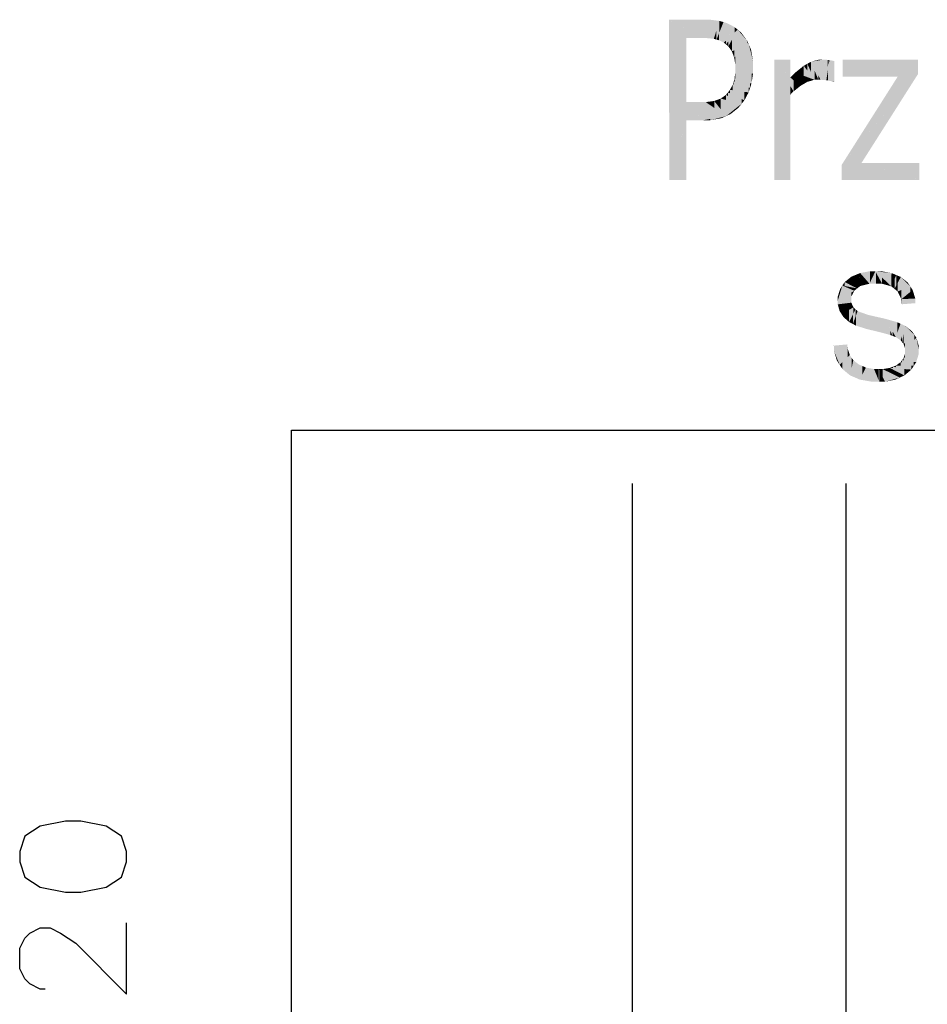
# Model space of a CAD drawing. Extents: x 64462 to 126444, y -56085 to -716.
# Tile 16 of 90: x 91807 to 92656, y -13087 to -12166. Entities that reach past the tile are written whole.
import ezdxf

# ---------------------------------------------------------------- set-up
doc = ezdxf.new("R2010")
doc.units = 0
doc.header["$LTSCALE"] = 11.25

# ---------------------------------------------------------------- blocks, each defined once
blk = doc.blocks.new('DwgObject-55396215-3381')
at = {"linetype": 'Continuous'}
for points in [[(47652.96, 15249.41), (47621.19, 15266.65), (47652.96, 15266.66)], [(47637.16, 15249.4), (47621.19, 15266.65), (47637.16, 15257.98)], [(47621.25, 15116.65), (47621.19, 15266.65), (47621.25, 15266.59)], [(47621.25, 15116.65), (47621.25, 15266.59), (47637.16, 15249.4)], [(47652.96, 15249.41), (47652.96, 15266.66), (47653.74, 15266.66)], [(47653.74, 15249.41), (47652.96, 15249.41), (47653.74, 15266.66)], [(47656.75, 15249.41), (47653.74, 15266.66), (47656.75, 15266.66)], [(47653.74, 15249.41), (47653.74, 15266.66), (47656.75, 15249.41)], [(47659.14, 15249.15), (47656.75, 15249.41), (47659.14, 15266.66)], [(47656.75, 15249.41), (47656.75, 15266.66), (47659.14, 15266.66)], [(47659.14, 15249.15), (47659.14, 15266.66), (47663.02, 15248.73)], [(47663.02, 15248.73), (47659.14, 15266.66), (47663.02, 15266.18)], [(47663.02, 15248.73), (47663.02, 15266.18), (47668.29, 15265.53)], [(47665.5, 15248.06), (47665.5, 15256.64), (47668.29, 15265.53)], [(47668.29, 15255.03), (47665.5, 15248.06), (47668.29, 15265.53)], [(47667.98, 15247.38), (47667.98, 15254.26), (47672.04, 15264.4)], [(47672.04, 15245.32), (47667.98, 15247.38), (47672.04, 15264.4)], [(47668.29, 15255.03), (47668.29, 15265.53), (47672.04, 15264.4)], [(47672.4, 15245.14), (47672.04, 15264.4), (47672.4, 15264.29)], [(47672.04, 15245.32), (47672.04, 15264.4), (47672.4, 15245.14)], [(47672.4, 15245.14), (47672.4, 15264.29), (47675.78, 15263.27)], [(47675.78, 15250.06), (47672.4, 15245.14), (47675.78, 15263.27)], [(47675.78, 15250.06), (47675.78, 15263.27), (47682.43, 15259.72)], [(47637.16, 15249.4), (47637.16, 15257.98), (47652.96, 15249.41)], [(47665.5, 15248.06), (47663.02, 15248.73), (47665.5, 15256.64)], [(47667.98, 15247.38), (47665.5, 15248.06), (47667.98, 15254.26)], [(47682.43, 15254.58), (47672.4, 15245.14), (47682.43, 15259.72)], [(47674.33, 15243.58), (47674.33, 15246.96), (47685.33, 15257.31)], [(47676.55, 15241.77), (47676.55, 15246.35), (47685.33, 15257.31)], [(47679.86, 15237.1), (47679.86, 15247.62), (47685.33, 15257.31)], [(47685.33, 15239.11), (47679.86, 15237.1), (47685.33, 15257.31)], [(47682.43, 15254.58), (47682.43, 15259.72), (47685.33, 15257.31)], [(47685.33, 15239.11), (47685.33, 15257.31), (47695.93, 15243.01)], [(47694.06, 15245.54), (47685.33, 15257.31), (47694.06, 15247.29)], [(47688.76, 15253.37), (47685.33, 15257.31), (47688.76, 15254.44)], [(47688.76, 15253.37), (47688.76, 15254.44), (47694.06, 15247.29)], [(47637.16, 15189.45), (47621.25, 15116.65), (47637.16, 15249.4)], [(47637.16, 15189.45), (47637.16, 15249.4), (47637.18, 15189.55)], [(47674.33, 15243.58), (47672.4, 15245.14), (47674.33, 15246.96)], [(47676.55, 15241.77), (47674.33, 15243.58), (47676.55, 15246.35)], [(47679.86, 15237.1), (47676.55, 15241.77), (47679.86, 15247.62)], [(47694.06, 15245.54), (47694.06, 15247.29), (47695.93, 15243.01)], [(47682.04, 15231.36), (47679.86, 15237.1), (47682.04, 15237.9)], [(47682.04, 15231.36), (47682.04, 15237.9), (47695.93, 15243.01)], [(47683.13, 15224.62), (47683.13, 15232.28), (47695.93, 15243.01)], [(47695.93, 15222.1), (47683.13, 15224.62), (47695.93, 15243.01)], [(47695.93, 15222.1), (47695.93, 15243.01), (47699.69, 15221.36)], [(47699.69, 15221.38), (47695.93, 15243.01), (47699.69, 15227.91)], [(47697.81, 15235.46), (47695.93, 15243.01), (47697.81, 15238.73)], [(47697.81, 15235.46), (47697.81, 15238.73), (47699.69, 15227.91)], [(47683.13, 15224.62), (47682.04, 15231.36), (47683.13, 15232.28)], [(47699.69, 15221.38), (47699.69, 15227.91), (47699.69, 15221.36)], [(47734.61, 15212.58), (47719.49, 15229.18), (47734.61, 15229.19)], [(47734.61, 15204.55), (47719.49, 15229.18), (47734.61, 15212.57)], [(47734.62, 15196.54), (47719.49, 15229.18), (47734.62, 15204.54)], [(47719.53, 15116.68), (47719.49, 15229.18), (47719.53, 15229.09)], [(47719.53, 15116.68), (47719.53, 15229.09), (47734.62, 15196.54)], [(47734.61, 15212.58), (47734.61, 15229.19), (47734.61, 15212.57)], [(47753.98, 15217.71), (47750.53, 15225.42), (47753.98, 15227.31)], [(47761.01, 15228.56), (47753.98, 15227.31), (47761.01, 15229.2)], [(47762.91, 15210.45), (47753.98, 15227.31), (47762.91, 15228.9)], [(47760.74, 15210.45), (47753.98, 15227.31), (47760.74, 15214.56)], [(47757.23, 15210.45), (47753.98, 15227.31), (47757.23, 15219.2)], [(47753.98, 15217.71), (47753.98, 15227.31), (47757.23, 15210.45)], [(47761.01, 15228.56), (47761.01, 15229.2), (47764.6, 15229.2)], [(47764.6, 15210.35), (47762.91, 15210.45), (47764.6, 15229.2)], [(47762.91, 15210.45), (47762.91, 15228.9), (47764.6, 15229.2)], [(47764.6, 15210.35), (47764.6, 15229.2), (47766.68, 15210.22)], [(47766.58, 15211.2), (47764.6, 15229.2), (47766.58, 15229.2)], [(47768.28, 15209.99), (47766.58, 15229.2), (47768.28, 15229.13)], [(47766.68, 15210.22), (47766.58, 15229.2), (47766.68, 15227.98)], [(47766.58, 15211.2), (47766.58, 15229.2), (47766.68, 15210.22)], [(47766.68, 15210.22), (47766.68, 15227.98), (47768.28, 15209.99)], [(47768.28, 15209.99), (47768.28, 15229.13), (47769.44, 15229.08)], [(47769.44, 15220.74), (47768.28, 15209.99), (47769.44, 15229.08)], [(47770.32, 15223.14), (47768.28, 15209.99), (47770.32, 15228.95)], [(47769.44, 15220.74), (47769.44, 15229.08), (47770.32, 15228.95)], [(47769.87, 15209.76), (47769.87, 15220.21), (47771.21, 15228.83)], [(47771.21, 15216), (47769.87, 15209.76), (47771.21, 15228.83)], [(47770.32, 15223.14), (47770.32, 15228.95), (47771.21, 15228.83)], [(47771.21, 15216), (47771.21, 15228.83), (47773.87, 15228.35)], [(47773.15, 15209.02), (47773.15, 15225.01), (47773.87, 15228.35)], [(47773.87, 15214.49), (47773.15, 15209.02), (47773.87, 15228.35)], [(47775.65, 15208.51), (47773.15, 15209.02), (47775.65, 15227.99)], [(47773.87, 15214.49), (47773.87, 15228.35), (47775.65, 15227.99)], [(47775.65, 15208.51), (47775.65, 15227.99), (47775.65, 15208.51)], [(47835.01, 15213.33), (47783.57, 15229.21), (47835.01, 15229.23)], [(47783.57, 15213.31), (47783.57, 15229.21), (47783.57, 15229.21)], [(47783.57, 15213.31), (47783.57, 15229.21), (47835.01, 15213.33)], [(47853.89, 15215.58), (47835.01, 15213.33), (47853.89, 15229.23)], [(47835.01, 15213.33), (47835.01, 15229.23), (47853.89, 15229.23)], [(47853.89, 15215.58), (47853.89, 15229.23), (47853.89, 15215.58)], [(47683.13, 15211.67), (47682.35, 15211.45), (47683.13, 15217.43)], [(47683.13, 15220.75), (47683.13, 15224.62), (47683.13, 15224.62)], [(47683.13, 15220.75), (47683.13, 15224.62), (47699.69, 15221.36)], [(47699.69, 15216.38), (47683.13, 15217.43), (47699.69, 15221.36)], [(47683.13, 15217.43), (47683.13, 15220.75), (47699.69, 15221.36)], [(47683.13, 15217.43), (47683.13, 15220.75), (47683.13, 15220.75)], [(47683.13, 15211.67), (47683.13, 15217.43), (47699.69, 15216.38)], [(47699.69, 15216.38), (47699.69, 15221.36), (47699.69, 15216.38)], [(47739.13, 15210.42), (47734.61, 15212.57), (47739.13, 15217.11)], [(47747.09, 15214.18), (47739.13, 15217.11), (47747.09, 15223.53)], [(47750.46, 15208.51), (47739.13, 15217.11), (47750.46, 15212.94)], [(47747.19, 15206.57), (47739.13, 15217.11), (47747.19, 15210.98)], [(47739.13, 15210.42), (47739.13, 15217.11), (47747.19, 15206.57)], [(47750.53, 15219.08), (47747.09, 15223.53), (47750.53, 15225.42)], [(47747.09, 15214.18), (47747.09, 15223.53), (47757.23, 15210.45)], [(47750.53, 15219.08), (47750.53, 15225.42), (47757.23, 15210.45)], [(47757.23, 15210.45), (47757.23, 15219.2), (47760.74, 15210.45)], [(47769.87, 15209.76), (47768.28, 15209.99), (47769.87, 15220.21)], [(47773.15, 15209.02), (47769.87, 15209.76), (47773.15, 15225.01)], [(47681.56, 15205.96), (47680.78, 15206.12), (47681.56, 15208.78)], [(47682.35, 15208.71), (47681.56, 15208.78), (47682.35, 15211.45)], [(47696.92, 15202.88), (47681.56, 15208.78), (47696.92, 15207.28)], [(47681.56, 15205.96), (47681.56, 15208.78), (47696.92, 15202.88)], [(47698.3, 15207.14), (47682.35, 15211.45), (47698.3, 15215.98)], [(47682.35, 15208.71), (47682.35, 15211.45), (47698.3, 15207.14)], [(47698.3, 15207.14), (47698.3, 15215.98), (47699.69, 15216.38)], [(47743.93, 15204.63), (47734.61, 15212.57), (47743.93, 15208.13)], [(47734.61, 15204.55), (47734.61, 15212.57), (47737.64, 15199.62)], [(47737.64, 15199.62), (47734.61, 15212.57), (47737.64, 15209.99)], [(47737.64, 15199.62), (47737.64, 15209.99), (47743.93, 15204.63)], [(47743.93, 15204.63), (47743.93, 15208.13), (47747.19, 15206.57)], [(47747.19, 15206.57), (47747.19, 15210.98), (47750.46, 15208.51)], [(47750.46, 15208.51), (47750.46, 15212.94), (47757.23, 15210.45)], [(47760.74, 15210.45), (47760.74, 15214.56), (47762.91, 15210.45)], [(47774.85, 15208.5), (47773.15, 15209.02), (47774.85, 15208.67)], [(47774.85, 15208.5), (47774.85, 15208.67), (47775.65, 15208.51)], [(47835.01, 15193.12), (47782.52, 15130.66), (47835.01, 15213.33)], [(47801.16, 15132.61), (47801.16, 15152.83), (47853.89, 15215.58)], [(47835.01, 15193.12), (47835.01, 15213.33), (47853.89, 15215.58)], [(47676.2, 15195.22), (47674.31, 15196.26), (47676.2, 15198.62)], [(47678.1, 15197.72), (47676.2, 15198.62), (47678.1, 15201.04)], [(47689.15, 15188.13), (47676.2, 15198.62), (47689.15, 15192.44)], [(47676.2, 15195.22), (47676.2, 15198.62), (47689.15, 15188.13)], [(47680.78, 15200.67), (47678.1, 15201.04), (47680.78, 15206.12)], [(47678.1, 15197.72), (47678.1, 15201.04), (47691.64, 15191.25)], [(47691.64, 15191.25), (47678.1, 15201.04), (47691.64, 15199.17)], [(47680.78, 15200.67), (47680.78, 15206.12), (47695.53, 15198.63)], [(47695.53, 15198.63), (47680.78, 15206.12), (47695.53, 15203.16)], [(47691.64, 15191.25), (47691.64, 15199.17), (47695.53, 15198.63)], [(47695.53, 15198.63), (47695.53, 15203.16), (47696.92, 15202.88)], [(47696.92, 15202.88), (47696.92, 15207.28), (47698.3, 15207.14)], [(47734.62, 15196.54), (47734.62, 15204.54), (47737.64, 15199.62)], [(47637.18, 15172.58), (47621.25, 15116.65), (47637.18, 15189.55)], [(47650.65, 15175.26), (47637.18, 15189.55), (47650.65, 15189.56)], [(47637.19, 15172.6), (47637.18, 15189.55), (47637.19, 15189.55)], [(47637.18, 15172.58), (47637.18, 15189.55), (47637.19, 15172.6)], [(47637.19, 15172.6), (47637.19, 15189.55), (47653.14, 15172.61)], [(47650.65, 15175.26), (47650.65, 15189.56), (47653.14, 15172.61)], [(47653.14, 15172.61), (47650.65, 15189.56), (47653.14, 15189.56)], [(47655.48, 15173.04), (47653.14, 15172.61), (47655.48, 15189.56)], [(47653.14, 15172.61), (47653.14, 15189.56), (47655.48, 15189.56)], [(47663.35, 15184.15), (47655.48, 15189.56), (47663.35, 15190.64)], [(47655.48, 15173.04), (47655.48, 15189.56), (47674.49, 15176.49)], [(47669.39, 15182.96), (47663.35, 15190.64), (47669.39, 15192.81)], [(47663.35, 15184.15), (47663.35, 15190.64), (47674.49, 15176.49)], [(47674.31, 15191.64), (47669.39, 15192.81), (47674.31, 15196.26)], [(47674.49, 15176.49), (47669.39, 15192.81), (47674.49, 15191.6)], [(47669.39, 15182.96), (47669.39, 15192.81), (47674.49, 15176.49)], [(47674.31, 15191.64), (47674.31, 15196.26), (47689.15, 15188.13)], [(47674.49, 15176.49), (47674.49, 15191.6), (47689.15, 15188.13)], [(47689.15, 15188.13), (47689.15, 15192.44), (47691.64, 15191.25)], [(47734.62, 15116.69), (47719.53, 15116.68), (47734.62, 15196.54)], [(47734.62, 15116.69), (47734.62, 15196.54), (47734.65, 15116.69)], [(47678.72, 15178.43), (47674.49, 15176.49), (47678.72, 15179.85)], [(47678.72, 15178.43), (47678.72, 15179.85), (47689.15, 15188.13)], [(47686.05, 15184.25), (47678.72, 15178.43), (47686.05, 15185.25)], [(47686.05, 15184.25), (47686.05, 15185.25), (47689.15, 15188.13)], [(47637.19, 15116.65), (47621.25, 15116.65), (47637.19, 15172.6)], [(47637.19, 15116.65), (47637.19, 15172.6), (47637.21, 15116.65)], [(47659.59, 15172.61), (47653.14, 15172.61), (47659.59, 15173.78)], [(47659.59, 15172.61), (47659.59, 15173.78), (47674.49, 15176.49)], [(47670.26, 15174.55), (47659.59, 15172.61), (47670.26, 15175.39)], [(47670.26, 15174.55), (47670.26, 15175.39), (47674.49, 15176.49)], [(47801.16, 15132.61), (47782.52, 15130.66), (47801.16, 15152.83)], [(47782.53, 15116.71), (47782.52, 15130.66), (47782.53, 15130.66)], [(47782.53, 15116.71), (47782.53, 15130.66), (47801.16, 15132.61)], [(47801.16, 15116.71), (47782.53, 15116.71), (47801.16, 15132.61)], [(47855.24, 15116.74), (47801.16, 15132.61), (47855.24, 15132.63)], [(47801.16, 15116.71), (47801.16, 15132.61), (47855.25, 15116.73)], [(47855.24, 15116.74), (47855.24, 15132.63), (47855.25, 15116.73)], [(47791.68, 15018.04), (47785.41, 15021.23), (47791.68, 15026.23)], [(47795.8, 15021.83), (47791.68, 15026.23), (47795.8, 15027.94)], [(47797.16, 15015.25), (47791.68, 15026.23), (47797.16, 15020.38)], [(47791.68, 15018.04), (47791.68, 15026.23), (47797.16, 15015.25)], [(47799.92, 15025.28), (47795.8, 15027.94), (47799.92, 15029.65)], [(47795.8, 15021.83), (47795.8, 15027.94), (47799.9, 15017.45)], [(47799.9, 15017.45), (47795.8, 15027.94), (47799.9, 15025.29)], [(47799.9, 15017.45), (47799.9, 15025.29), (47808.64, 15019.65)], [(47808.64, 15019.65), (47799.92, 15029.65), (47808.64, 15031.27)], [(47799.92, 15025.28), (47799.92, 15029.65), (47808.64, 15019.65)], [(47814.13, 15019.65), (47808.64, 15019.65), (47814.13, 15031.35)], [(47809.09, 15020.6), (47808.64, 15019.65), (47809.09, 15031.35)], [(47808.64, 15019.65), (47808.64, 15031.27), (47809.09, 15031.35)], [(47809.09, 15020.6), (47809.09, 15031.35), (47814.13, 15031.35)], [(47814.13, 15019.65), (47814.13, 15031.35), (47814.64, 15019.65)], [(47820.4, 15019.65), (47814.13, 15031.35), (47820.4, 15025.44)], [(47829.11, 15017.23), (47814.13, 15031.35), (47829.11, 15028.61)], [(47829.48, 15028.55), (47814.13, 15031.35), (47829.48, 15029.56)], [(47819.68, 15030.71), (47814.13, 15031.35), (47819.68, 15031.35)], [(47814.64, 15019.65), (47814.13, 15031.35), (47814.64, 15030.4)], [(47814.64, 15019.65), (47814.64, 15030.4), (47820.4, 15019.65)], [(47819.68, 15030.71), (47819.68, 15031.35), (47829.48, 15029.56)], [(47820.4, 15019.65), (47820.4, 15025.44), (47829.11, 15017.23)], [(47829.11, 15017.23), (47829.11, 15028.61), (47833.72, 15027.77)], [(47832.05, 15014.8), (47829.11, 15017.23), (47832.05, 15023.97)], [(47829.48, 15028.55), (47829.48, 15029.56), (47833.72, 15027.77)], [(47833.72, 15017.95), (47832.05, 15014.8), (47833.72, 15027.77)], [(47832.05, 15014.8), (47832.05, 15023.97), (47833.72, 15027.77)], [(47833.72, 15017.95), (47833.72, 15027.77), (47837.96, 15025.98)], [(47835, 15012.38), (47835, 15020.38), (47837.96, 15025.98)], [(47837.96, 15013.59), (47835, 15012.38), (47837.96, 15025.98)], [(47837.96, 15013.59), (47837.96, 15025.98), (47846.77, 15017.22)], [(47844.48, 15019.49), (47837.96, 15025.98), (47844.48, 15020.7)], [(47783.26, 15006.35), (47778.97, 15003.77), (47783.26, 15017.94)], [(47781.12, 15010.85), (47778.97, 15003.77), (47781.12, 15014.64)], [(47778.97, 15003.77), (47778.97, 15007.56), (47781.12, 15014.64)], [(47781.12, 15010.85), (47781.12, 15014.64), (47783.26, 15017.94)], [(47785.41, 15017.52), (47783.26, 15017.94), (47785.41, 15021.23)], [(47783.26, 15006.35), (47783.26, 15017.94), (47794.42, 15013.05)], [(47794.42, 15013.05), (47783.26, 15017.94), (47794.42, 15015.78)], [(47785.41, 15017.52), (47785.41, 15021.23), (47797.16, 15015.25)], [(47794.42, 15013.05), (47794.42, 15015.78), (47797.16, 15015.25)], [(47797.16, 15015.25), (47797.16, 15020.38), (47799.9, 15017.45)], [(47835, 15012.38), (47832.05, 15014.8), (47835, 15020.38)], [(47846.77, 15011.9), (47838.46, 15005.2), (47846.77, 15017.22)], [(47838.46, 15005.2), (47838.46, 15013.8), (47846.77, 15017.22)], [(47844.48, 15019.49), (47844.48, 15020.7), (47846.77, 15017.22)], [(47846.77, 15011.9), (47846.77, 15017.22), (47849.05, 15013.74)], [(47791.67, 15007.75), (47778.97, 15003.77), (47791.67, 15011.4)], [(47791.67, 15004.64), (47778.97, 15003.77), (47791.67, 15007.75)], [(47791.67, 15007.75), (47791.67, 15011.4), (47794.42, 15013.05)], [(47838.46, 15005.2), (47835, 15012.38), (47838.46, 15013.8)], [(47849.05, 15005.73), (47838.46, 15005.2), (47849.05, 15013.74)], [(47851.5, 15001.5), (47838.46, 15005.2), (47851.5, 15005.86)], [(47838.97, 15000.45), (47838.46, 15005.2), (47838.97, 15005.06)], [(47838.97, 15000.45), (47838.97, 15005.06), (47851.67, 15001.45)], [(47849.05, 15005.73), (47849.05, 15013.74), (47851.5, 15005.86)], [(47851.5, 15001.5), (47851.5, 15005.86), (47851.67, 15001.45)], [(47791.67, 15001.95), (47778.97, 15003.77), (47791.67, 15004.64)], [(47778.97, 15000.32), (47778.97, 15003.77), (47791.67, 15001.95)], [(47780.72, 14994.09), (47778.97, 15000.32), (47780.72, 15000.55)], [(47780.72, 14994.09), (47780.72, 15000.55), (47791.67, 15001.95)], [(47782.47, 14991.31), (47782.47, 14995.35), (47791.67, 15001.95)], [(47791.67, 14996.43), (47782.47, 14991.31), (47791.67, 15001.95)], [(47793.61, 14991.93), (47789.55, 14983.87), (47793.61, 14997.51)], [(47789.55, 14983.87), (47789.55, 14995.25), (47793.61, 14997.51)], [(47791.67, 14996.43), (47791.67, 15001.95), (47793.61, 14997.51)], [(47793.12, 14981.99), (47793.12, 14990.94), (47795.56, 14995.77)], [(47795.56, 14988.75), (47793.12, 14981.99), (47795.56, 14995.77)], [(47793.61, 14991.93), (47793.61, 14997.51), (47795.56, 14995.77)], [(47795.56, 14988.75), (47795.56, 14995.77), (47797.47, 14994.03)], [(47782.47, 14991.31), (47780.72, 14994.09), (47782.47, 14995.35)], [(47789.55, 14983.87), (47782.47, 14991.31), (47789.55, 14995.25)], [(47784.22, 14988.53), (47782.47, 14991.31), (47784.22, 14989.47)], [(47784.22, 14988.53), (47784.22, 14989.47), (47789.55, 14983.87)], [(47793.12, 14981.99), (47789.55, 14983.87), (47793.12, 14990.94)], [(47795.87, 14980.52), (47793.12, 14981.99), (47795.87, 14989.62)], [(47795.87, 14980.52), (47795.87, 14989.62), (47797.47, 14994.03)], [(47797.47, 14980.01), (47795.87, 14980.52), (47797.47, 14994.03)], [(47797.47, 14980.01), (47797.47, 14994.03), (47805.51, 14977.4)], [(47805.51, 14977.4), (47797.47, 14994.03), (47805.51, 14991.16)], [(47805.51, 14977.4), (47805.51, 14991.16), (47807.43, 14990.47)], [(47807.43, 14976.94), (47805.51, 14977.4), (47807.43, 14990.47)], [(47807.43, 14976.94), (47807.43, 14990.47), (47812.39, 14975.75)], [(47812.39, 14975.75), (47807.43, 14990.47), (47812.39, 14989.34)], [(47812.39, 14975.75), (47812.39, 14989.34), (47815.49, 14988.64)], [(47815.49, 14975), (47812.39, 14975.75), (47815.49, 14988.64)], [(47815.49, 14975), (47815.49, 14988.64), (47819.28, 14974.09)], [(47819.28, 14974.09), (47815.49, 14988.64), (47819.28, 14987.78)], [(47819.28, 14974.09), (47819.28, 14987.78), (47823.55, 14986.82)], [(47823.55, 14972.92), (47819.28, 14974.09), (47823.55, 14986.82)], [(47833.32, 14969.67), (47823.55, 14986.82), (47833.32, 14984)], [(47830.18, 14970.87), (47823.55, 14986.82), (47830.18, 14975.18)], [(47828.17, 14971.65), (47823.55, 14986.82), (47828.17, 14975.7)], [(47823.55, 14972.92), (47823.55, 14986.82), (47828.17, 14971.65)], [(47833.32, 14969.67), (47833.32, 14984), (47834.61, 14983.63)], [(47834.61, 14973.48), (47833.32, 14969.67), (47834.61, 14983.63)], [(47837.62, 14966.87), (47833.32, 14969.67), (47837.62, 14982.26)], [(47834.61, 14973.48), (47834.61, 14983.63), (47837.62, 14982.26)], [(47837.62, 14966.87), (47837.62, 14982.26), (47837.83, 14966.73)], [(47837.83, 14966.73), (47837.62, 14982.26), (47837.83, 14982.17)], [(47837.83, 14966.73), (47837.83, 14982.17), (47841.98, 14980.25)], [(47839.21, 14964.97), (47839.21, 14971.22), (47841.98, 14980.25)], [(47841.98, 14964.46), (47840.59, 14963.21), (47841.98, 14980.25)], [(47840.59, 14963.21), (47840.59, 14972.58), (47841.98, 14980.25)], [(47848.43, 14974.07), (47841.98, 14980.25), (47848.43, 14975.16)], [(47841.98, 14964.46), (47841.98, 14980.25), (47850.51, 14972.08)], [(47828.17, 14971.65), (47828.17, 14975.7), (47830.18, 14970.87)], [(47830.18, 14970.87), (47830.18, 14975.18), (47833.32, 14969.67)], [(47839.21, 14964.97), (47837.83, 14966.73), (47839.21, 14971.22)], [(47840.59, 14963.21), (47839.21, 14964.97), (47840.59, 14972.58)], [(47841.97, 14959.11), (47841.97, 14964.45), (47850.51, 14972.08)], [(47850.51, 14967.06), (47841.97, 14959.11), (47850.51, 14972.08)], [(47852.59, 14957.31), (47841.97, 14954.44), (47852.59, 14968.99)], [(47841.97, 14954.44), (47841.97, 14956.76), (47852.59, 14968.99)], [(47841.97, 14956.76), (47841.97, 14959.11), (47852.59, 14968.99)], [(47848.43, 14974.07), (47848.43, 14975.16), (47850.51, 14972.08)], [(47850.51, 14967.06), (47850.51, 14972.08), (47852.59, 14968.99)], [(47854.67, 14957.87), (47852.59, 14968.99), (47854.67, 14961.89)], [(47852.59, 14957.31), (47852.59, 14968.99), (47854.67, 14957.87)], [(47787.77, 14959.19), (47775.27, 14961.75), (47787.77, 14962.85)], [(47780.75, 14943.8), (47775.27, 14961.75), (47780.75, 14960.63)], [(47775.41, 14956.74), (47775.27, 14961.75), (47775.41, 14961.31)], [(47775.41, 14956.74), (47775.41, 14961.31), (47780.75, 14943.8)], [(47780.75, 14943.8), (47780.75, 14960.63), (47788.21, 14959.09)], [(47788.21, 14950.95), (47780.75, 14943.8), (47788.21, 14959.09)], [(47787.77, 14959.19), (47787.77, 14962.85), (47788.21, 14959.09)], [(47788.21, 14950.95), (47788.21, 14959.09), (47790.27, 14952.93)], [(47841.97, 14959.11), (47840.59, 14963.21), (47841.97, 14964.45)], [(47778.15, 14947.77), (47775.41, 14956.74), (47778.15, 14950.11)], [(47778.15, 14947.77), (47778.15, 14950.11), (47780.75, 14943.8)], [(47783.35, 14939.83), (47783.35, 14946.29), (47790.27, 14952.93)], [(47790.27, 14934.1), (47783.35, 14939.83), (47790.27, 14952.93)], [(47790.27, 14934.1), (47790.27, 14952.93), (47790.53, 14933.88)], [(47790.53, 14933.88), (47790.27, 14952.93), (47790.53, 14952.54)], [(47790.53, 14933.88), (47790.53, 14952.54), (47791.89, 14950.52)], [(47791.89, 14940.38), (47790.53, 14933.88), (47791.89, 14950.52)], [(47791.89, 14940.38), (47791.89, 14950.52), (47793.5, 14948.11)], [(47840.56, 14948), (47839.15, 14948.19), (47840.56, 14950.16)], [(47852.39, 14946.37), (47840.56, 14950.16), (47852.39, 14956.62)], [(47841.97, 14950.93), (47840.56, 14950.16), (47841.97, 14954.44)], [(47840.56, 14948), (47840.56, 14950.16), (47852.39, 14946.37)], [(47841.97, 14950.93), (47841.97, 14954.44), (47854.67, 14957.87)], [(47852.39, 14946.37), (47852.39, 14956.62), (47854.67, 14957.87)], [(47854.67, 14953.88), (47852.39, 14946.37), (47854.67, 14957.87)], [(47783.35, 14939.83), (47780.75, 14943.8), (47783.35, 14946.29)], [(47793.5, 14932.6), (47790.53, 14933.88), (47793.5, 14948.11)], [(47795.1, 14931.91), (47793.5, 14948.11), (47795.1, 14946.86)], [(47793.5, 14932.6), (47793.5, 14948.11), (47795.1, 14931.91)], [(47795.1, 14931.91), (47795.1, 14946.86), (47798.52, 14944.21)], [(47798.52, 14930.43), (47795.1, 14931.91), (47798.52, 14944.21)], [(47798.52, 14930.43), (47798.52, 14944.21), (47799.68, 14929.93)], [(47799.68, 14929.93), (47798.52, 14944.21), (47799.68, 14943.7)], [(47799.68, 14929.93), (47799.68, 14943.7), (47801.92, 14942.73)], [(47801.92, 14934.42), (47799.68, 14929.93), (47801.92, 14942.73)], [(47805.32, 14928.95), (47799.68, 14929.93), (47805.32, 14941.24)], [(47801.92, 14934.42), (47801.92, 14942.73), (47805.32, 14941.24)], [(47811.03, 14927.95), (47805.32, 14941.24), (47811.03, 14940.13)], [(47805.32, 14928.95), (47805.32, 14941.24), (47811.03, 14927.95)], [(47827.66, 14936.48), (47820.99, 14939.75), (47827.66, 14940.88)], [(47830.55, 14940.66), (47827.66, 14940.88), (47830.55, 14942.01)], [(47837.02, 14931.87), (47827.66, 14940.88), (47837.02, 14936.04)], [(47841.29, 14933.83), (47827.66, 14940.88), (47841.29, 14939.82)], [(47827.66, 14936.48), (47827.66, 14940.88), (47837.02, 14931.87)], [(47833.44, 14941.56), (47830.55, 14942.01), (47833.44, 14943.14)], [(47830.55, 14940.66), (47830.55, 14942.01), (47847.83, 14939.32)], [(47837.74, 14943.06), (47833.44, 14943.14), (47837.74, 14946.23)], [(47833.44, 14941.56), (47833.44, 14943.14), (47847.83, 14939.32)], [(47847.83, 14939.32), (47833.44, 14943.14), (47847.83, 14942.88)], [(47839.15, 14946.24), (47837.74, 14946.23), (47839.15, 14948.19)], [(47850.11, 14942.84), (47837.74, 14946.23), (47850.11, 14946.35)], [(47837.74, 14943.06), (47837.74, 14946.23), (47850.11, 14942.84)], [(47839.15, 14946.24), (47839.15, 14948.19), (47852.39, 14946.37)], [(47847.83, 14939.32), (47847.83, 14942.88), (47850.11, 14942.84)], [(47850.11, 14942.84), (47850.11, 14946.35), (47852.39, 14946.37)], [(47811.03, 14927.95), (47811.03, 14940.13), (47812.97, 14939.75)], [(47812.97, 14927.95), (47811.03, 14927.95), (47812.97, 14939.75)], [(47817.22, 14929.36), (47812.97, 14939.75), (47817.22, 14939.75)], [(47812.97, 14927.95), (47812.97, 14939.75), (47817.8, 14927.95)], [(47817.22, 14929.36), (47817.22, 14939.75), (47817.8, 14927.95)], [(47820.99, 14932.23), (47817.22, 14939.75), (47820.99, 14939.75)], [(47817.8, 14927.95), (47817.22, 14939.75), (47817.8, 14938.6)], [(47817.8, 14927.95), (47817.8, 14938.6), (47823.14, 14927.95)], [(47820.99, 14932.23), (47820.99, 14939.75), (47823.14, 14927.95)], [(47823.14, 14927.95), (47820.99, 14939.75), (47823.14, 14938.7)], [(47823.14, 14927.95), (47823.14, 14938.7), (47837.02, 14931.87)], [(47832.75, 14929.91), (47832.75, 14930.67), (47837.02, 14931.87)], [(47837.02, 14931.87), (47837.02, 14936.04), (47841.29, 14933.83)], [(47841.29, 14933.83), (47841.29, 14939.82), (47847.83, 14939.32)], [(47832.75, 14929.91), (47823.14, 14927.95), (47832.75, 14930.67)]]:
    blk.add_hatch(color=1, dxfattribs=at).paths.add_polyline_path(points)
at = {"color": 1, "linetype": 'Continuous'}
for p, q in [((47267.84, 14882.68), (48917.84, 14882.68)), ((47267.84, 13232.68), (47267.84, 14882.68)), ((47586.65, 14832.68), (47586.65, 13282.68)), ((47786.65, 14832.68), (47786.65, 13282.68)), ((47056.44, 14516.98), (47032.63, 14512.22)), ((47070.73, 14516.98), (47056.44, 14516.98)), ((47094.54, 14512.22), (47070.73, 14516.98)), ((47032.63, 14512.22), (47018.34, 14502.7)), ((47108.82, 14502.7), (47094.54, 14512.22)), ((47018.34, 14502.7), (47013.58, 14488.41)), ((47113.58, 14488.41), (47108.82, 14502.7)), ((47013.58, 14488.41), (47013.58, 14478.89)), ((47113.58, 14478.89), (47113.58, 14488.41)), ((47013.58, 14478.89), (47018.34, 14464.6)), ((47108.82, 14464.6), (47113.58, 14478.89)), ((47018.34, 14464.6), (47032.63, 14455.08)), ((47094.54, 14455.08), (47108.82, 14464.6)), ((47032.63, 14455.08), (47056.44, 14450.32)), ((47070.73, 14450.32), (47094.54, 14455.08)), ((47056.44, 14450.32), (47070.73, 14450.32)), ((47023.11, 14412.22), (47032.63, 14416.98)), ((47032.63, 14416.98), (47042.15, 14416.98)), ((47042.15, 14416.98), (47051.68, 14412.22)), ((47113.58, 14355.08), (47113.58, 14421.75)), ((47013.58, 14397.94), (47018.34, 14407.46)), ((47018.34, 14407.46), (47023.11, 14412.22)), ((47051.68, 14412.22), (47065.96, 14402.7)), ((47013.58, 14378.89), (47013.58, 14397.94)), ((47065.96, 14402.7), (47113.58, 14355.08)), ((47018.34, 14369.37), (47013.58, 14378.89)), ((47023.11, 14364.6), (47018.34, 14369.37)), ((47032.63, 14359.84), (47023.11, 14364.6)), ((47037.39, 14359.84), (47032.63, 14359.84))]:
    blk.add_line(p, q, dxfattribs=at)

msp = doc.modelspace()

# ---------------------------------------------------------------- block references
msp.add_blockref('DwgObject-55396215-3381', (44793.1, -27432.61))

doc.saveas('drawing.dxf')
